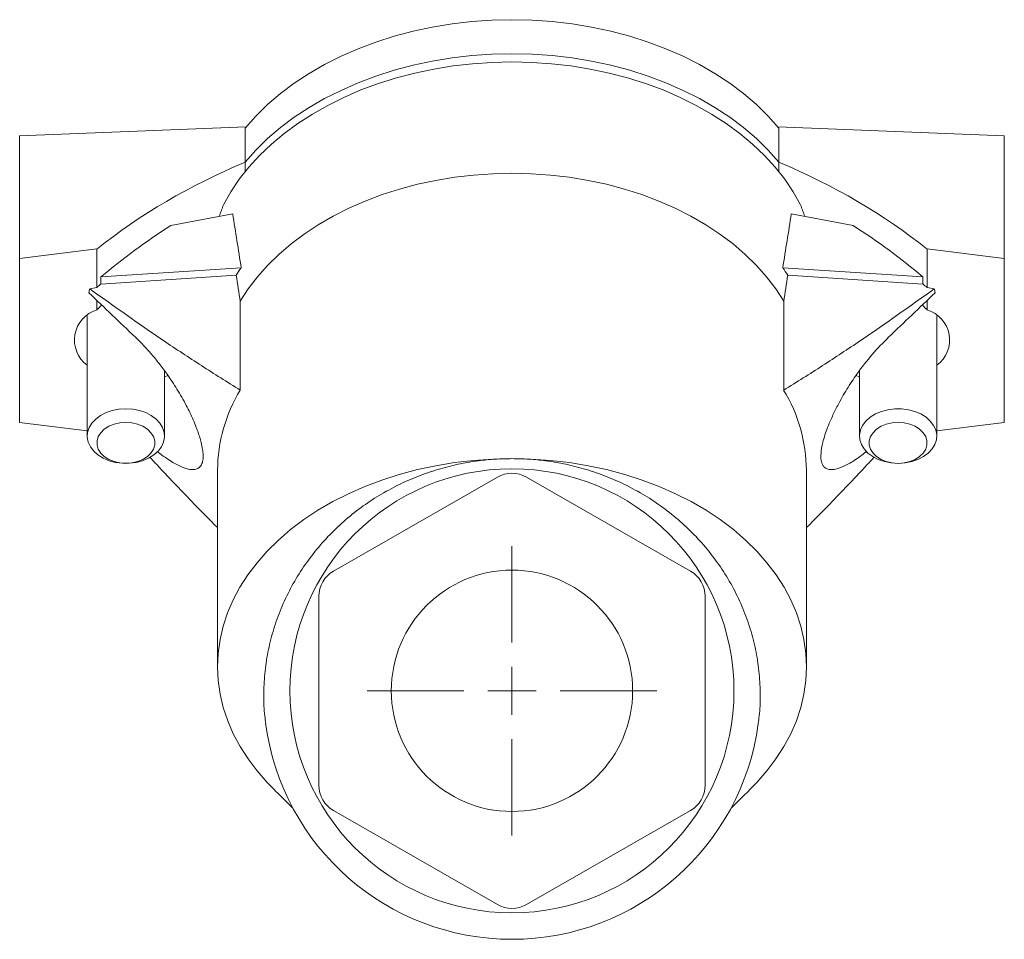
# Model space of a CAD drawing. Header units: millimetres. Extents: x 121 to 425, y 98 to 348.
# Tile 2 of 2: x 323 to 425, y 252 to 348. Entities that reach past the tile are written whole.
import ezdxf

# ---------------------------------------------------------------- set-up
doc = ezdxf.new("R2010")
doc.units = ezdxf.units.MM

# ---------------------------------------------------------------- blocks, each defined once
blk = doc.blocks.new('SW_CENTERMARKSYMBOL_1')
at = {"color": 0, "linetype": 'Continuous', "lineweight": 0}
for p, q in [((0, 5), (0, 15)), ((0, 0), (0, 2.5)), ((-5, 0), (-15, 0)), ((0, 0), (-2.5, 0)), ((0, 0), (0, -2.5)), ((0, 0), (2.5, 0)), ((5, 0), (15, 0)), ((0, -5), (0, -15))]:
    blk.add_line(p, q, dxfattribs=at)

msp = doc.modelspace()

# ---------------------------------------------------------------- linework, layer by layer
at = {"color": 7, "linetype": 'Continuous', "lineweight": 15}
for p, q in [((346.04, 336.57), (322.56, 335.63)), ((322.56, 322.9), (322.56, 335.63)), ((345.92, 332.89), (345.92, 336.42)), ((424.56, 335.63), (401.09, 336.57)), ((401.21, 332.89), (401.21, 336.42)), ((424.56, 322.9), (424.56, 335.63)), ((345.92, 331.92), (345.92, 332.89)), ((345.92, 332.89), (345.92, 332.89)), ((401.21, 332.89), (401.21, 332.89)), ((401.21, 332.89), (401.21, 331.92)), ((344.63, 327.55), (338.23, 326.34)), ((402.5, 327.55), (408.9, 326.34)), ((322.56, 322.9), (330.56, 323.9)), ((330.56, 323.9), (330.56, 319.91)), ((416.56, 323.9), (416.56, 319.91)), ((416.56, 323.9), (424.56, 322.9)), ((322.56, 322.9), (322.56, 305.93)), ((424.56, 322.9), (424.56, 305.93)), ((345.52, 321.95), (330.98, 321)), ((401.61, 321.95), (416.14, 321)), ((330.98, 320.27), (345, 321.18)), ((330.98, 320.27), (330.98, 321)), ((416.14, 320.27), (402.13, 321.18)), ((416.14, 321), (416.14, 320.27)), ((329.82, 319.77), (330.56, 319.91)), ((416.56, 319.91), (417.31, 319.77)), ((330.56, 318.57), (330.56, 317.59)), ((345.42, 318.48), (345.42, 309.29)), ((401.71, 318.48), (401.71, 309.29)), ((416.56, 318.57), (416.56, 317.59)), ((337.56, 310.65), (337.93, 310.79)), ((409.56, 310.65), (409.2, 310.79)), ((322.56, 305.93), (329.56, 305.06)), ((417.56, 305.06), (424.56, 305.93)), ((355.07, 290.53), (372.07, 300.27)), ((392.06, 290.53), (375.06, 300.27)), ((353.56, 268.33), (353.56, 287.92)), ((393.56, 268.33), (393.56, 287.92)), ((372.07, 255.98), (355.07, 265.73)), ((375.06, 255.98), (392.06, 265.73))]:
    msp.add_line(p, q, dxfattribs=at)
at = {"color": 7, "linetype": 'Continuous', "lineweight": 15, "flags": 128}
for points in [[(401.21, 336.42), (400.1, 337.67), (398.88, 338.87), (397.55, 340), (396.12, 341.08), (394.59, 342.08), (392.98, 343.01), (391.28, 343.87), (389.5, 344.65), (387.66, 345.34), (385.76, 345.94), (383.81, 346.46), (381.81, 346.89), (379.78, 347.22), (377.72, 347.46), (375.65, 347.61), (373.56, 347.65), (371.48, 347.61), (369.4, 347.46), (367.35, 347.22), (365.31, 346.89), (363.32, 346.46), (361.37, 345.94), (359.46, 345.34), (357.62, 344.65), (355.85, 343.87), (354.15, 343.01), (352.54, 342.08), (351.01, 341.08), (349.58, 340), (348.25, 338.87), (347.03, 337.67), (345.92, 336.42)], [(401.21, 332.89), (400.1, 334.14), (398.88, 335.33), (397.55, 336.47), (396.12, 337.54), (394.59, 338.55), (392.98, 339.48), (391.28, 340.33), (389.5, 341.11), (387.66, 341.8), (385.76, 342.41), (383.81, 342.93), (381.81, 343.35), (379.78, 343.69), (377.72, 343.93), (375.65, 344.07), (373.56, 344.12), (371.48, 344.07), (369.4, 343.93), (367.35, 343.69), (365.31, 343.35), (363.32, 342.93), (361.37, 342.41), (359.46, 341.8), (357.62, 341.11), (355.85, 340.33), (354.15, 339.48), (352.54, 338.55), (351.01, 337.54), (349.58, 336.47), (348.25, 335.33), (347.03, 334.14), (345.92, 332.89)], [(403.46, 328.47), (402.7, 329.81), (401.82, 331.12), (400.82, 332.38), (399.71, 333.6), (398.49, 334.76), (397.17, 335.86), (395.75, 336.9), (394.24, 337.88), (392.64, 338.78), (390.97, 339.61), (389.22, 340.37), (387.41, 341.04), (385.54, 341.62), (383.62, 342.12), (381.66, 342.54), (379.66, 342.86), (377.64, 343.09), (375.61, 343.23), (373.56, 343.28), (371.52, 343.23), (369.48, 343.09), (367.46, 342.86), (365.47, 342.54), (363.51, 342.12), (361.59, 341.62), (359.72, 341.04), (357.91, 340.37), (356.16, 339.61), (354.49, 338.78), (352.89, 337.88), (351.38, 336.9), (349.96, 335.86), (348.64, 334.76), (347.42, 333.6), (346.31, 332.38), (345.31, 331.12), (344.43, 329.81), (343.67, 328.47)], [(401.71, 318.48), (400.88, 319.77), (399.94, 321.01), (398.89, 322.2), (397.72, 323.34), (396.46, 324.43), (395.09, 325.45), (393.64, 326.41), (392.09, 327.31), (390.47, 328.12), (388.78, 328.87), (387.02, 329.53), (385.21, 330.11), (383.35, 330.6), (381.44, 331.01), (379.5, 331.33), (377.54, 331.56), (375.55, 331.7), (373.56, 331.74), (371.57, 331.7), (369.59, 331.56), (367.63, 331.33), (365.69, 331.01), (363.78, 330.6), (361.92, 330.11), (360.1, 329.53), (358.35, 328.87), (356.65, 328.12), (355.03, 327.31), (353.49, 326.41), (352.04, 325.45), (350.67, 324.43), (349.41, 323.34), (348.24, 322.2), (347.19, 321.01), (346.24, 319.77), (345.42, 318.48)], [(333.56, 307.35), (334.28, 307.3), (334.97, 307.17), (335.62, 306.95), (336.2, 306.65), (336.69, 306.28), (337.09, 305.86), (337.37, 305.39), (337.53, 304.9), (337.56, 304.39), (337.46, 303.89), (337.24, 303.41), (336.9, 302.96), (336.46, 302.57), (335.92, 302.23), (335.3, 301.97), (334.63, 301.79), (333.92, 301.7), (333.21, 301.7), (332.5, 301.79), (331.83, 301.97), (331.21, 302.23), (330.67, 302.57), (330.23, 302.96), (329.89, 303.41), (329.66, 303.89), (329.57, 304.39), (329.6, 304.9), (329.76, 305.39), (330.04, 305.86), (330.44, 306.28), (330.93, 306.65), (331.51, 306.95), (332.16, 307.17), (332.85, 307.3), (333.56, 307.35)], [(413.56, 301.69), (412.85, 301.74), (412.16, 301.87), (411.51, 302.09), (410.93, 302.39), (410.44, 302.76), (410.04, 303.18), (409.76, 303.65), (409.6, 304.14), (409.57, 304.65), (409.66, 305.15), (409.89, 305.63), (410.23, 306.08), (410.67, 306.47), (411.21, 306.81), (411.83, 307.07), (412.5, 307.25), (413.21, 307.34), (413.92, 307.34), (414.63, 307.25), (415.3, 307.07), (415.92, 306.81), (416.46, 306.47), (416.9, 306.08), (417.24, 305.63), (417.46, 305.15), (417.56, 304.65), (417.53, 304.14), (417.37, 303.65), (417.09, 303.18), (416.69, 302.76), (416.2, 302.39), (415.62, 302.09), (414.97, 301.87), (414.28, 301.74), (413.56, 301.69)], [(333.56, 305.93), (332.94, 305.89), (332.34, 305.75), (331.8, 305.53), (331.33, 305.23), (330.97, 304.87), (330.71, 304.47), (330.58, 304.03), (330.58, 303.59), (330.71, 303.16), (330.97, 302.75), (331.33, 302.39), (331.8, 302.1), (332.34, 301.87), (332.94, 301.74), (333.56, 301.69), (334.19, 301.74), (334.78, 301.87), (335.33, 302.1), (335.79, 302.39), (336.16, 302.75), (336.42, 303.16), (336.55, 303.59), (336.55, 304.03), (336.42, 304.47), (336.16, 304.87), (335.79, 305.23), (335.33, 305.53), (334.78, 305.75), (334.19, 305.89), (333.56, 305.93)], [(413.56, 301.69), (414.19, 301.74), (414.78, 301.87), (415.33, 302.1), (415.79, 302.39), (416.16, 302.75), (416.42, 303.16), (416.55, 303.59), (416.55, 304.03), (416.42, 304.47), (416.16, 304.87), (415.79, 305.23), (415.33, 305.53), (414.78, 305.75), (414.19, 305.89), (413.56, 305.93), (412.94, 305.89), (412.34, 305.75), (411.8, 305.53), (411.33, 305.23), (410.97, 304.87), (410.71, 304.47), (410.58, 304.03), (410.58, 303.59), (410.71, 303.16), (410.97, 302.75), (411.33, 302.39), (411.8, 302.1), (412.34, 301.87), (412.94, 301.74), (413.56, 301.69)], [(348.66, 268.17), (348.21, 268.63), (347.16, 269.83), (346.22, 271.07), (345.39, 272.36), (344.69, 273.68), (344.11, 275.03), (343.65, 276.4), (343.33, 277.79), (343.13, 279.2), (343.06, 280.61), (343.13, 282.02), (343.32, 283.43), (343.65, 284.82), (344.1, 286.19), (344.68, 287.54), (345.38, 288.87), (346.21, 290.15), (347.15, 291.4), (348.2, 292.6), (349.36, 293.74), (350.63, 294.83), (351.99, 295.86), (353.45, 296.83), (354.99, 297.73), (356.62, 298.55), (358.31, 299.29), (360.07, 299.96), (361.89, 300.54), (363.76, 301.04), (365.67, 301.45), (367.61, 301.77), (369.58, 302), (371.57, 302.14), (373.56, 302.18)], [(398.47, 268.17), (398.92, 268.63), (399.97, 269.83), (400.91, 271.07), (401.74, 272.36), (402.44, 273.68), (403.02, 275.03), (403.48, 276.4), (403.8, 277.79), (404, 279.2), (404.06, 280.61), (404, 282.02), (403.8, 283.43), (403.48, 284.82), (403.03, 286.19), (402.45, 287.54), (401.75, 288.87), (400.92, 290.15), (399.98, 291.4), (398.93, 292.6), (397.76, 293.74), (396.5, 294.83), (395.13, 295.86), (393.68, 296.83), (392.13, 297.73), (390.51, 298.55), (388.82, 299.29), (387.06, 299.96), (385.24, 300.54), (383.37, 301.04), (381.46, 301.45), (379.52, 301.77), (377.55, 302), (375.56, 302.14), (373.56, 302.18)]]:
    msp.add_lwpolyline(points, dxfattribs=at)
at = {"color": 7, "linetype": 'Continuous', "lineweight": 15}
for radius in [23, 12.5]:
    msp.add_circle((373.56, 278.13), radius, dxfattribs=at)
for centre, radius, start, end in [((352.26, 314.28), 23.1, 166.2518, 167.2756), ((394.87, 314.28), 23.1, 12.7244, 13.7482), ((331.5, 314.47), 3.26, 106.7751, 233.4598), ((415.66, 314.48), 3.24, 305.8836, 73.8816), ((359.37, 300.85), 16.31, 148.8332, 179.5311), ((387.75, 300.85), 16.31, 0.4689, 31.1668), ((373.56, 297.67), 3, 60.178, 119.822), ((356.56, 287.92), 3, 119.822, 180), ((390.56, 287.92), 3, 0, 60.178), ((373.56, 278.13), 25.74, 187.5755, 352.4232), ((356.56, 268.33), 3, 180, 240.178), ((390.56, 268.33), 3, 299.822, 0), ((373.56, 258.58), 3, 240.178, 299.822)]:
    msp.add_arc(centre, radius, start, end, dxfattribs=at)
for centre, major_axis, ratio, start_param, end_param in [((365.06, 302.61), (49.32, 11.95), 0.686374, 1.798905, 2.167511), ((382.06, 302.61), (49.32, -11.95), 0.686374, 0.974081, 1.342688), ((365.06, 301.59), (48.66, 17.34), 0.662379, 1.905426, 2.08889), ((382.06, 301.59), (48.66, -17.34), 0.662379, 1.052702, 1.236166), ((373.09, 309.45), (30, -7.27), 0.686297, 2.871442, 2.913591), ((374.03, 309.45), (30, 7.27), 0.686297, 0.228001, 0.270151), ((365.06, 300.86), (48.66, 17.34), 0.662379, 2.08889, 2.100462), ((382.06, 300.86), (48.66, -17.34), 0.662379, 1.041131, 1.052702)]:
    msp.add_ellipse(centre, major_axis=major_axis, ratio=ratio, start_param=start_param, end_param=end_param, dxfattribs=at)
for points, degree in [([(343.24, 327.29), (343.67, 328.47)], 1), ([(403.46, 328.47), (403.89, 327.29)], 1), ([(345.52, 321.95), (345.22, 323.81), (344.92, 325.68), (344.63, 327.55)], 3), ([(401.61, 321.95), (401.91, 323.81), (402.21, 325.68), (402.5, 327.55)], 3), ([(345, 321.18), (345.14, 320.28), (345.28, 319.38), (345.42, 318.48)], 3), ([(402.13, 321.18), (401.99, 320.28), (401.85, 319.38), (401.71, 318.48)], 3), ([(329.72, 319.37), (331.33, 317.83), (332.95, 316.29), (334.56, 314.75)], 3), ([(417.41, 319.37), (415.79, 317.83), (414.18, 316.29), (412.56, 314.75)], 3), ([(330.56, 317.59), (331.06, 318.1)], 1), ([(416.07, 318.1), (416.56, 317.59)], 1), ([(329.56, 316.98), (329.56, 304.52)], 1), ([(417.56, 304.52), (417.56, 316.98)], 1), ([(337.56, 304.52), (337.56, 311.29)], 1), ([(409.56, 311.28), (409.56, 304.52)], 1), ([(343.06, 300.98), (343.06, 280.62)], 1), ([(404.06, 280.62), (404.06, 300.98)], 1), ([(348.66, 268.17), (350.9, 265.93)], 1), ([(396.23, 265.93), (398.47, 268.17)], 1)]:
    msp.add_open_spline(points, degree=degree, dxfattribs=at)
for points, knots in [([(329.82, 319.77), (332.34, 317.96), (334.88, 316.17), (338.76, 313.53), (340.07, 312.67), (342.72, 310.96), (344.05, 310.11), (345.42, 309.29)], [0, 0, 0, 0, 0.5, 0.5, 0.75, 0.75, 1, 1, 1, 1]), ([(417.31, 319.77), (414.79, 317.96), (412.25, 316.17), (408.36, 313.53), (407.06, 312.67), (404.41, 310.96), (403.07, 310.11), (401.71, 309.29)], [0, 0, 0, 0, 0.5, 0.5, 0.75, 0.75, 1, 1, 1, 1]), ([(334.56, 314.75), (334.84, 314.48), (335.4, 313.93), (336.22, 313.01), (337.04, 312.02), (337.75, 311.06), (338.36, 310.17), (338.86, 309.38), (339.36, 308.56), (339.8, 307.74), (340.2, 306.95), (340.55, 306.19), (340.83, 305.5), (341.05, 304.9), (341.22, 304.38), (341.39, 303.77), (341.5, 303.21), (341.56, 302.75), (341.57, 302.43), (341.56, 302.14), (341.52, 301.89), (341.45, 301.65), (341.34, 301.44), (341.2, 301.28), (341.03, 301.15), (340.82, 301.07), (340.59, 301.04), (340.33, 301.04), (339.98, 301.1), (339.54, 301.24), (339, 301.48), (338.43, 301.79), (337.78, 302.21), (337.24, 302.58), (336.9, 302.85), (336.83, 302.91)], [0, 0, 0, 0, 0.051732, 0.103462, 0.155193, 0.209654, 0.245455, 0.281259, 0.317066, 0.354252, 0.384564, 0.414883, 0.446094, 0.466386, 0.486684, 0.507724, 0.539346, 0.555911, 0.571283, 0.586809, 0.602548, 0.619055, 0.638441, 0.65782, 0.678215, 0.700923, 0.723623, 0.746319, 0.770586, 0.810898, 0.851197, 0.891488, 0.934514, 0.985851, 1, 1, 1, 1]), ([(412.56, 314.75), (412, 314.18), (410.87, 313.04), (409.44, 311.18), (408.24, 309.38), (407.4, 307.91), (406.74, 306.57), (406.3, 305.54), (405.98, 304.63), (405.71, 303.71), (405.58, 302.96), (405.55, 302.21), (405.63, 301.71), (405.85, 301.34), (406.13, 301.11), (406.54, 301.01), (407.21, 301.09), (408.13, 301.46), (409.22, 302.09), (409.98, 302.68), (410.31, 302.94)], [0, 0, 0, 0, 0.1048569, 0.2096889, 0.2820538, 0.35433, 0.4003063, 0.4462068, 0.4770548, 0.5078532, 0.5559273, 0.5713115, 0.6189088, 0.6484681, 0.6780782, 0.7242153, 0.7704561, 0.8523465, 0.9344033, 1, 1, 1, 1]), ([(343.06, 295.03), (342.16, 295.95), (340.03, 298.1), (337.7, 300.54), (336.3, 302.06), (336.05, 302.33)], [0, 0, 0, 0, 0.380945, 0.891619, 1, 1, 1, 1]), ([(373.56, 302.18), (372.98, 302.17), (371.82, 302.15), (369.95, 301.96), (367.96, 301.62), (365.86, 301.08), (363.79, 300.37), (361.75, 299.47), (359.79, 298.39), (357.89, 297.13), (356.11, 295.7), (354.46, 294.11), (352.96, 292.37), (351.62, 290.49), (350.46, 288.49), (349.51, 286.41), (348.77, 284.28), (348.24, 282.11), (347.92, 279.89), (347.82, 277.68), (347.88, 275.95), (348.03, 275), (348.07, 274.74)], [0, 0, 0, 0, 0.038107, 0.076419, 0.123632, 0.171229, 0.220025, 0.269227, 0.320339, 0.371888, 0.424783, 0.478125, 0.532484, 0.587291, 0.643472, 0.70011, 0.755203, 0.8107, 0.867446, 0.924613, 0.979489, 1, 1, 1, 1]), ([(373.56, 302.18), (374.14, 302.17), (375.31, 302.15), (377.18, 301.96), (379.17, 301.62), (381.27, 301.08), (383.34, 300.37), (385.37, 299.47), (387.34, 298.39), (389.23, 297.13), (391.01, 295.7), (392.67, 294.11), (394.17, 292.37), (395.51, 290.49), (396.67, 288.49), (397.62, 286.41), (398.36, 284.28), (398.89, 282.11), (399.21, 279.89), (399.3, 277.68), (399.25, 275.95), (399.1, 275), (399.06, 274.74)], [0, 0, 0, 0, 0.038106, 0.076417, 0.123629, 0.171225, 0.22002, 0.269221, 0.320332, 0.371879, 0.424773, 0.478114, 0.532472, 0.587277, 0.643457, 0.700094, 0.755186, 0.810681, 0.867426, 0.924592, 0.979467, 1, 1, 1, 1]), ([(404.06, 295.03), (404.97, 295.95), (407.09, 298.1), (409.43, 300.54), (410.83, 302.06), (411.08, 302.33)], [0, 0, 0, 0, 0.380961, 0.891655, 1, 1, 1, 1])]:
    msp.add_open_spline(points, degree=3, knots=knots, dxfattribs=at)

# ---------------------------------------------------------------- block references
at = {"color": 7, "linetype": 'Continuous', "lineweight": 0}
msp.add_blockref('SW_CENTERMARKSYMBOL_1', (373.56, 278.13), dxfattribs=at)

doc.saveas('drawing.dxf')
